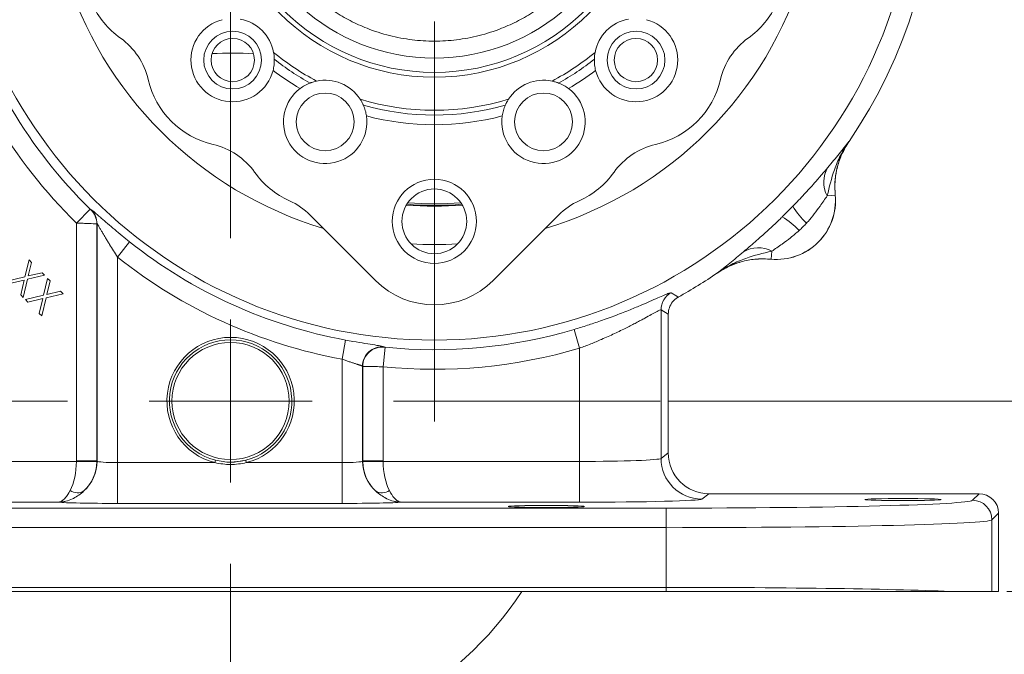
# Model space of a CAD drawing. Header units: inches. Extents: x 0.3 to 33.9, y 0.2 to 21.7.
# Tile 10 of 18: x 21.6 to 27.7, y 5.1 to 9. Entities that reach past the tile are written whole.
import ezdxf

# ---------------------------------------------------------------- set-up
doc = ezdxf.new("R2010")
doc.units = ezdxf.units.IN
doc.header["$MEASUREMENT"] = 0
doc.layers.add('SLD-0', color=7, linetype='Continuous', lineweight=15)
doc.styles.add('SLDTEXTSTYLE0', font='TXT', dxfattribs={"width": 0.75})
doc.dimstyles.new('SLDDIMSTYLE0', dxfattribs={"dimtxt": 0.25, "dimasz": 0.13, "dimexe": 0, "dimexo": 0.0625, "dimgap": 0.0625, "dimtad": 0, "dimtih": 1, "dimtoh": 1, "dimrnd": 1e-09, "dimzin": 12, "dimdsep": 46, "dimtxsty": 'SLDTEXTSTYLE0', "dimsah": 1, "dimcen": 0.09, "dimadec": 0, "dimazin": 3, "dimtfac": 1, "dimtofl": 0, "dimtmove": 0, "dimatfit": 3, "dimfxl": 1, "dimfrac": 2, "dimtolj": 1, "dimtzin": 12, "dimarcsym": 0})
doc.dimstyles.new('SLDDIMSTYLE1', dxfattribs={"dimtxt": 0.25, "dimasz": 0.13, "dimexe": 0, "dimexo": 0.0625, "dimgap": 0.0625, "dimtad": 0, "dimtih": 1, "dimtoh": 1, "dimrnd": 1e-09, "dimzin": 12, "dimdsep": 46, "dimtxsty": 'SLDTEXTSTYLE0', "dimsah": 1, "dimcen": 0.09, "dimadec": 0, "dimazin": 3, "dimtfac": 1, "dimtmove": 0, "dimatfit": 0, "dimfxl": 1, "dimfrac": 2, "dimtolj": 1, "dimtzin": 12, "dimarcsym": 0})

# ---------------------------------------------------------------- blocks, each defined once
blk = doc.blocks.new('_D_3')
at = {"layer": 'SLD-0'}
for p, q in [((19.5527, 7.7259), (19.5527, 14.5179)), ((22.9095, 9.3358), (22.9095, 14.5179)), ((19.5527, 14.3929), (20.6124, 14.3929)), ((20.752, 14.4297), (20.7012, 14.4297)), ((20.7012, 14.4297), (20.7012, 14.0329)), ((21.7102, 14.4297), (21.761, 14.4297)), ((21.761, 14.4297), (21.761, 14.0329)), ((22.9095, 14.3929), (21.8497, 14.3929)), ((20.7012, 14.0329), (20.752, 14.0329)), ((21.761, 14.0329), (21.7102, 14.0329))]:
    blk.add_line(p, q, dxfattribs=at)
for points in [[(19.5527, 14.3929), (19.6827, 14.3729), (19.6827, 14.4129)], [(22.9095, 14.3929), (22.7795, 14.4129), (22.7795, 14.3729)]]:
    blk.add_solid(points, dxfattribs=at)
at = {"layer": 'SLD-0', "char_height": 0.25, "attachment_point": 1, "style": 'SLDTEXTSTYLE0'}
for s, insert in [('3.36', (20.8062, 14.8028, 0.413)), ('85.26', (20.8154, 14.3551, 0.413))]:
    blk.add_mtext(s, dxfattribs=dict(at, insert=insert))
blk = doc.blocks.new('_D_4')
at = {"layer": 'SLD-0'}
for p, q in [((29.7431, 6.6508), (29.7431, 6.9008)), ((25.5945, 6.6508), (29.8681, 6.6508)), ((29.264, 6.1026), (29.2132, 6.1026)), ((29.2132, 6.1026), (29.2132, 5.7057)), ((30.2222, 6.1026), (30.273, 6.1026)), ((30.273, 6.1026), (30.273, 5.7057)), ((29.2132, 5.7057), (29.264, 5.7057)), ((30.273, 5.7057), (30.2222, 5.7057)), ((27.6711, 5.4808), (29.8681, 5.4808)), ((29.7431, 5.4808), (29.7431, 5.2308))]:
    blk.add_line(p, q, dxfattribs=at)
for points in [[(29.7431, 6.6508), (29.7631, 6.7808), (29.7231, 6.7808)], [(29.7431, 5.4808), (29.7231, 5.3508), (29.7631, 5.3508)]]:
    blk.add_solid(points, dxfattribs=at)
at = {"layer": 'SLD-0', "char_height": 0.25, "attachment_point": 1, "style": 'SLDTEXTSTYLE0'}
for s, insert in [('1.17', (29.3183, 6.4756, 0.413)), ('29.72', (29.3275, 6.028, 0.413))]:
    blk.add_mtext(s, dxfattribs=dict(at, insert=insert))
blk = doc.blocks.new('_D_5')
at = {"layer": 'SLD-0'}
for p, q in [((27.6656, 9.9804), (29.8681, 9.9804)), ((29.7431, 9.9804), (29.7431, 8.7264)), ((29.264, 8.3524), (29.2132, 8.3524)), ((29.2132, 8.3524), (29.2132, 7.9555)), ((30.2222, 8.3524), (30.273, 8.3524)), ((30.273, 8.3524), (30.273, 7.9555)), ((29.2132, 7.9555), (29.264, 7.9555)), ((30.273, 7.9555), (30.2222, 7.9555)), ((29.7431, 6.6508), (29.7431, 7.9047)), ((25.5945, 6.6508), (29.8681, 6.6508))]:
    blk.add_line(p, q, dxfattribs=at)
for points in [[(29.7431, 9.9804), (29.7231, 9.8504), (29.7631, 9.8504)], [(29.7431, 6.6508), (29.7631, 6.7808), (29.7231, 6.7808)]]:
    blk.add_solid(points, dxfattribs=at)
at = {"layer": 'SLD-0', "char_height": 0.25, "attachment_point": 1, "style": 'SLDTEXTSTYLE0'}
for s, insert in [('3.33', (29.3183, 8.7254, 0.413)), ('84.57', (29.3275, 8.2778, 0.413))]:
    blk.add_mtext(s, dxfattribs=dict(at, insert=insert))
blk = doc.blocks.new('SW_CENTERMARKSYMBOL_0')
at = {"layer": 'SLD-0', "color": 0}
blk.add_line((0, -1), (0, -3.4561), dxfattribs=at)
blk = doc.blocks.new('SW_CENTERMARKSYMBOL_1')
at = {"layer": 'SLD-0', "color": 0}
for p, q in [((0, 1), (0, 2.635)), ((0, 0), (0, 0.5)), ((-1, 0), (-2.635, 0)), ((0, 0), (-0.5, 0)), ((0, 0), (0, -0.5)), ((0, 0), (0.5, 0)), ((1, 0), (2.635, 0)), ((0, -1), (0, -2.635))]:
    blk.add_line(p, q, dxfattribs=at)

msp = doc.modelspace()

# ---------------------------------------------------------------- linework, layer by layer
at = {"color": 7, "linetype": 'Continuous', "lineweight": 15}
for p, q in [((26.7035, 8.2442), (26.6978, 8.2354)), ((26.7035, 8.2442), (26.7032, 8.2443)), ((26.5699, 7.9102), (26.6185, 7.9148)), ((26.6185, 7.9148), (26.6188, 7.9148)), ((22.048, 7.8284), (21.964, 7.7428)), ((22.0541, 7.8245), (22.0528, 7.8239)), ((21.964, 7.7428), (21.964, 6.2829)), ((22.0889, 7.7382), (22.0903, 7.7387)), ((22.0889, 6.2829), (22.0889, 7.7382)), ((22.0903, 7.7387), (22.0903, 6.2819)), ((23.7981, 7.3909), (23.3975, 7.7914)), ((24.9214, 7.7914), (24.5209, 7.3909)), ((22.2898, 7.6278), (22.2152, 7.5339)), ((26.2297, 7.57), (26.225, 7.5213)), ((21.6482, 7.4133), (21.6732, 7.5173)), ((21.6887, 7.5017), (21.6686, 7.418)), ((21.6732, 7.5173), (21.6887, 7.5017)), ((22.2152, 6.2724), (22.2152, 7.5339)), ((26.225, 7.521), (26.225, 7.5213)), ((21.6686, 7.418), (21.7527, 7.4378)), ((21.7527, 7.4378), (21.768, 7.4224)), ((25.8955, 7.4366), (25.8956, 7.4363)), ((21.5373, 7.3872), (21.6482, 7.4133)), ((21.6433, 7.3927), (21.5529, 7.3716)), ((21.6221, 7.3024), (21.6433, 7.3927)), ((21.6639, 7.3975), (21.6376, 7.2868)), ((21.768, 7.4224), (21.6639, 7.3975)), ((21.7619, 7.2996), (21.7869, 7.4036)), ((21.8024, 7.388), (21.7823, 7.3043)), ((21.7869, 7.4036), (21.8024, 7.388)), ((21.7823, 7.3043), (21.8664, 7.3241)), ((21.8664, 7.3241), (21.8817, 7.3088)), ((21.6376, 7.2868), (21.6221, 7.3024)), ((21.651, 7.2735), (21.7619, 7.2996)), ((21.6665, 7.2579), (21.651, 7.2735)), ((21.757, 7.279), (21.6665, 7.2579)), ((21.7358, 7.1887), (21.757, 7.279)), ((21.7776, 7.2839), (21.7513, 7.1731)), ((21.8817, 7.3088), (21.7776, 7.2839)), ((21.7513, 7.1731), (21.7358, 7.1887)), ((25.5502, 6.2987), (25.5502, 7.2098)), ((25.5502, 7.2098), (25.5945, 7.1836)), ((25.5945, 7.1836), (25.5945, 6.3319)), ((25.0164, 7.0899), (25.0505, 6.9749)), ((23.6155, 7.0249), (23.5938, 6.907)), ((23.857, 6.9807), (23.845, 6.8614)), ((23.8522, 6.9814), (23.8509, 6.9829)), ((25.0505, 6.9749), (25.0505, 6.2797)), ((23.5938, 6.907), (23.5938, 6.2724)), ((23.7187, 6.2819), (23.7187, 6.8636)), ((23.7187, 6.8636), (23.72, 6.8621)), ((23.72, 6.8621), (23.72, 6.2829)), ((23.845, 6.2829), (23.845, 6.8614)), ((22.0889, 6.2829), (21.964, 6.2829)), ((22.0903, 6.2819), (22.0889, 6.2829)), ((22.8166, 6.2869), (22.8129, 6.2724)), ((23.0061, 6.2724), (23.0024, 6.2869)), ((23.72, 6.2829), (23.7187, 6.2819)), ((23.845, 6.2829), (23.72, 6.2829)), ((25.5945, 6.3319), (25.5502, 6.2987)), ((21.964, 6.2797), (20.7584, 6.2797)), ((21.964, 6.2797), (22.0888, 6.2766)), ((22.2152, 6.2724), (22.2152, 6.0225)), ((22.8129, 6.2724), (22.2152, 6.2724)), ((23.5938, 6.2724), (23.0061, 6.2724)), ((23.5938, 6.2724), (23.5938, 6.0225)), ((23.845, 6.2797), (23.7201, 6.2766)), ((25.0505, 6.2797), (23.845, 6.2797)), ((25.0505, 6.2797), (25.0505, 6.0298)), ((25.8001, 6.0488), (25.8444, 6.082)), ((27.5012, 6.082), (25.8444, 6.082)), ((27.5012, 6.082), (27.4605, 6.0414)), ((25.5812, 5.9934), (20.2278, 5.9934)), ((20.7584, 6.0298), (21.8524, 6.0298)), ((22.2152, 6.0225), (23.5938, 6.0225)), ((23.9565, 6.0298), (25.0505, 6.0298)), ((25.5812, 5.8735), (25.5812, 5.9934)), ((27.5805, 5.9214), (27.6211, 5.9621)), ((27.5805, 5.4808), (27.5805, 5.9214)), ((27.6211, 5.4808), (27.6211, 5.9621)), ((20.2278, 5.8735), (25.5812, 5.8735)), ((25.5812, 5.8735), (25.5812, 5.5073)), ((25.5812, 5.5073), (20.2278, 5.5073)), ((25.5812, 5.4808), (25.5812, 5.5073)), ((25.5812, 5.4808), (20.2278, 5.4808)), ((27.5805, 5.4808), (27.3552, 5.4808)), ((27.6211, 5.4808), (27.5805, 5.4808))]:
    msp.add_line(p, q, dxfattribs=at)
at = {"color": 7, "linetype": 'Continuous', "lineweight": 15, "flags": 128}
for points in [[(25.6561, 7.2884), (25.6479, 7.2935), (25.6127, 7.3151)], [(22.9095, 6.2753), (22.9747, 6.281), (23.0024, 6.2869)]]:
    msp.add_lwpolyline(points, dxfattribs=at)
at = {"color": 7, "linetype": 'Continuous', "lineweight": 15}
for centre, radius in [((24.1595, 9.9804), 2.9561), ((24.1595, 9.9804), 1.3425), ((24.1595, 9.9804), 1.313), ((22.922, 8.7429), 0.1772), ((25.3969, 8.7429), 0.1772), ((22.9225, 8.7434), 0.133), ((25.3965, 8.7434), 0.133), ((23.4898, 8.3636), 0.1772), ((24.8292, 8.3636), 0.1772), ((24.1595, 7.7533), 0.258), ((24.1595, 7.7533), 0.1989), ((22.9095, 6.6508), 0.3595)]:
    msp.add_circle(centre, radius, dxfattribs=at)
for centre, radius, start, end in [((24.1595, 9.9804), 3.08, 325.68866, 34.31134), ((24.1595, 9.9804), 1.225, 185.888, 354.112), ((22.5427, 9.3107), 0.5315, 204.40064, 234.47908), ((25.7763, 9.3107), 0.5315, 305.52092, 335.59936), ((22.922, 8.7429), 0.2559, 104.31953, 345.68047), ((22.922, 8.7429), 0.2559, 10.56409, 79.43591), ((25.3969, 8.7429), 0.2559, 100.56409, 169.43591), ((25.3969, 8.7429), 0.2559, 194.31953, 75.68047), ((21.9823, 8.5256), 0.4331, 13.02092, 54.47908), ((26.3367, 8.5256), 0.4331, 125.52092, 166.97908), ((22.9095, 6.6508), 2.135, 86.22611, 93.06202), ((24.1595, 9.9804), 1.5753, 231.45498, 241.04502), ((24.1595, 9.9804), 1.5753, 298.95498, 308.54502), ((24.1595, 9.9804), 1.6343, 232.73928, 239.76072), ((24.1595, 9.9804), 1.6343, 300.23928, 307.26072), ((22.922, 8.7429), 0.5315, 193.02092, 256.97908), ((23.4898, 8.3636), 0.2559, 33.06409, 101.93591), ((24.8292, 8.3636), 0.2559, 78.06409, 146.93591), ((25.3969, 8.7429), 0.5315, 283.02092, 346.97908), ((23.4898, 8.3636), 0.2559, 126.81953, 8.18047), ((24.8292, 8.3636), 0.2559, 171.81953, 53.18047), ((24.1595, 9.9804), 1.5457, 252.87188, 287.12812), ((24.1595, 9.9804), 1.5753, 253.95498, 286.04502), ((24.1595, 9.9804), 3.0148, 210.65257, 225.54358), ((24.1595, 9.9804), 1.6343, 255.23928, 284.76072), ((24.1595, 9.9804), 3.1348, 210.65257, 225.54358), ((22.7047, 7.8032), 0.4331, 35.52092, 76.97908), ((25.6142, 7.8032), 0.4331, 103.02092, 144.47908), ((23.4898, 8.3636), 0.5315, 215.52092, 245.59936), ((24.8292, 8.3636), 0.5315, 294.40064, 324.47908), ((26.7203, 7.9939), 0.1722, 148.54601, 209.09696), ((26.2595, 7.8804), 0.3607, 264.51489, 5.48511), ((26.2595, 7.8804), 0.361, 264.52223, 5.47777), ((23.0913, 7.4852), 0.4331, 45, 65.59936), ((24.1595, 9.9804), 2.1191, 265.59279, 274.40721), ((25.2277, 7.4852), 0.4331, 114.40064, 135), ((21.9688, 7.7381), 0.1201, 0.03042, 45.63797), ((21.9702, 7.7387), 0.1201, 0.03043, 45.64837), ((26.7301, 8.0643), 0.4311, 210.49936, 228.25232), ((26.0755, 7.4098), 0.4311, 41.74768, 59.50064), ((24.1595, 9.9804), 3.0051, 231.52495, 259.57036), ((26.1459, 7.4195), 0.1722, 60.90304, 121.45399), ((24.1595, 9.9804), 3.125, 231.52495, 259.57036), ((24.1595, 9.9804), 3.08, 299.07314, 304.31134), ((25.6703, 7.2097), 0.1201, 118.64577, 179.95577), ((24.1595, 9.9804), 3.0148, 264.24184, 286.51375), ((22.9095, 6.6508), 0.3905, 284.31969, 255.68031), ((22.9095, 6.6508), 0.3755, 284.31969, 255.68031), ((23.8388, 6.8634), 0.1201, 84.21534, 179.90699), ((23.8401, 6.8619), 0.1201, 84.24267, 179.90704), ((24.1595, 9.9804), 3.1348, 264.24184, 286.51375), ((21.8389, 6.283), 0.25, 358.52616, 359.97382), ((23.97, 6.283), 0.25, 180.02618, 181.47384), ((25.8004, 6.2989), 0.2501, 180.05364, 269.93108), ((21.8401, 6.2821), 0.2502, 312.81617, 359.94243), ((23.9689, 6.2821), 0.2502, 180.05757, 227.18383), ((21.9694, 6.1676), 0.0801, 236.57933, 300.52452), ((23.8395, 6.1676), 0.0801, 239.47548, 303.42067), ((27.4604, 5.9213), 0.1201, 0.04597, 89.95403), ((22.9095, 6.6508), 2.135, 213.23055, 326.76945)]:
    msp.add_arc(centre, radius, start, end, dxfattribs=at)
at = {"color": 8, "linetype": 'Continuous', "lineweight": 15}
for radius, start, end in [(2.3701, 196.68899, 253.31101), (2.3701, 286.68899, 343.31101), (2.1338, 265.38044, 274.61956), (2.129, 265.44445, 274.55555), (2.3701, 266.55061, 273.44939)]:
    msp.add_arc((24.1595, 9.9804), radius, start, end, dxfattribs=at)
at = {"color": 7, "linetype": 'Continuous', "lineweight": 15}
for centre, major_axis, ratio, start_param, end_param in [((24.1595, 7.7542), (0, 0.5132), 0.997265, 2.357564, 3.925621), ((21.8389, 6.283), (0.1001, -0.0751), 0.999049, 0.617693, 0.642959), ((23.97, 6.283), (0.1001, 0.0751), 0.999049, 2.498634, 2.5239), ((25.0505, 6.2994), (0.5, 0), 0.039279, 4.712389, 6.248279), ((25.8446, 6.3321), (-0.2002, -0.1501), 0.999049, 5.640226, 7.210109), ((21.8433, 6.2797), (0.0041, 0.25), 0.482584, 3.922427, 4.720341), ((21.8433, 6.2797), (0.0815, 0.2369), 0.978221, 4.226504, 5.024418), ((22.2152, 6.2822), (0.125, 0), 0.078558, 3.176499, 4.712389), ((23.5938, 6.2822), (0.125, 0), 0.078558, 4.712389, 6.248279), ((23.9657, 6.2797), (-0.0815, 0.2369), 0.978221, 1.258768, 2.056681), ((23.9657, 6.2797), (-0.0041, 0.25), 0.482584, 1.562845, 2.360758), ((25.0505, 6.0494), (0.75, 0), 0.026186, 4.712389, 6.248279), ((25.5812, 6.0426), (1.88, 0), 0.026186, 4.712389, 6.257005), ((27.5011, 5.962), (0.0849, 0.0849), 0.999315, 5.49813, 7.068241), ((22.2152, 6.0323), (0.375, 0), 0.026186, 3.397717, 4.712389), ((23.5938, 6.0323), (0.375, 0), 0.026186, 4.712389, 6.027061), ((25.5812, 5.9227), (2, 0), 0.024615, 4.712389, 6.257005), ((25.5812, 5.458), (2, 0), 0.024615, 0.479944, 1.570796)]:
    msp.add_ellipse(centre, major_axis=major_axis, ratio=ratio, start_param=start_param, end_param=end_param, dxfattribs=at)
for centre in [(27.0345, 6.046), (24.8465, 6.0035)]:
    msp.add_ellipse(centre, major_axis=(0.2344, 0), ratio=0.026186, dxfattribs=at)
for points, knots in [([(23.0384, 9.9804), (23.04, 9.9348), (23.0433, 9.8422), (23.0702, 9.7035), (23.1109, 9.5766), (23.1623, 9.4638), (23.22, 9.3652), (23.2878, 9.2722), (23.3654, 9.1862), (23.4513, 9.1086), (23.5443, 9.0408), (23.6429, 8.9832), (23.7557, 8.9319), (23.8826, 8.8909), (24.0213, 8.8649), (24.1595, 8.8565), (24.2976, 8.8649), (24.4363, 8.8909), (24.5632, 8.9319), (24.6761, 8.9832), (24.7747, 9.0408), (24.8676, 9.1086), (24.9536, 9.1862), (25.0312, 9.2722), (25.099, 9.3652), (25.1566, 9.4638), (25.208, 9.5766), (25.249, 9.7035), (25.2749, 9.8422), (25.2833, 9.9804), (25.2749, 10.1185), (25.249, 10.2572), (25.208, 10.3841), (25.1566, 10.4969), (25.099, 10.5955), (25.0312, 10.6885), (24.9536, 10.7745), (24.8676, 10.8521), (24.7747, 10.9199), (24.6761, 10.9775), (24.5633, 11.0289), (24.4364, 11.0699), (24.2976, 11.0958), (24.1595, 11.1042), (24.0214, 11.0958), (23.8826, 11.0699), (23.7557, 11.0289), (23.6429, 10.9775), (23.5443, 10.9199), (23.4514, 10.8521), (23.3654, 10.7745), (23.2878, 10.6885), (23.22, 10.5956), (23.1623, 10.4969), (23.1109, 10.3841), (23.0702, 10.2572), (23.0433, 10.1185), (23.04, 10.0259), (23.0384, 9.9804)], [0, 0, 0, 0, 0.019408, 0.039415, 0.059988, 0.076068, 0.092152, 0.108574, 0.125, 0.141423, 0.157848, 0.173929, 0.190012, 0.210582, 0.230591, 0.25, 0.269406, 0.289415, 0.309988, 0.326068, 0.342152, 0.358574, 0.375, 0.391423, 0.407848, 0.423929, 0.440012, 0.460582, 0.480591, 0.5, 0.519406, 0.539415, 0.559988, 0.576068, 0.592152, 0.608574, 0.625, 0.641423, 0.657848, 0.673929, 0.690012, 0.710582, 0.730591, 0.75, 0.769406, 0.789415, 0.809988, 0.826068, 0.842152, 0.858574, 0.875, 0.891423, 0.907848, 0.923929, 0.940012, 0.960582, 0.980593, 1, 1, 1, 1]), ([(23.1736, 8.7898), (23.1747, 8.7831), (23.1765, 8.7723), (23.1775, 8.7595), (23.1778, 8.7524), (23.1779, 8.7488), (23.1779, 8.7485), (23.1779, 8.7483)], [0, 0, 0, 0, 0.36156, 0.574987, 0.749388, 0.895731, 1, 1, 1, 1]), ([(25.1411, 8.7483), (25.1411, 8.7486), (25.1411, 8.7492), (25.1412, 8.7536), (25.1416, 8.761), (25.1426, 8.7734), (25.1444, 8.7838), (25.1453, 8.7898)], [0, 0, 0, 0, 0.14452, 0.288613, 0.442004, 0.679534, 1, 1, 1, 1]), ([(23.17, 8.6796), (23.1724, 8.6906), (23.1773, 8.7125), (23.1777, 8.7363), (23.1779, 8.7483)], [0, 0, 0, 0, 0.496969, 1, 1, 1, 1]), ([(25.149, 8.6796), (25.1465, 8.6906), (25.1416, 8.7125), (25.1413, 8.7363), (25.1411, 8.7483)], [0, 0, 0, 0, 0.4969691, 1, 1, 1, 1]), ([(23.3364, 8.5684), (23.3456, 8.5749), (23.364, 8.5878), (23.3859, 8.5973), (23.3969, 8.602)], [0, 0, 0, 0, 0.496969, 1, 1, 1, 1]), ([(23.3969, 8.602), (23.3971, 8.6021), (23.3977, 8.6023), (23.4018, 8.6039), (23.4088, 8.6064), (23.4206, 8.6102), (23.4309, 8.6126), (23.4369, 8.6139)], [0, 0, 0, 0, 0.14452, 0.288613, 0.442004, 0.679534, 1, 1, 1, 1]), ([(24.8821, 8.6139), (24.8888, 8.6124), (24.8994, 8.6099), (24.9116, 8.6059), (24.9183, 8.6035), (24.9216, 8.6022), (24.922, 8.6021), (24.9221, 8.602)], [0, 0, 0, 0, 0.36156, 0.574987, 0.749388, 0.895731, 1, 1, 1, 1]), ([(24.9825, 8.5684), (24.9734, 8.5749), (24.9549, 8.5878), (24.9331, 8.5973), (24.9221, 8.602)], [0, 0, 0, 0, 0.496969, 1, 1, 1, 1]), ([(23.7042, 8.5032), (23.7079, 8.4973), (23.7136, 8.488), (23.7194, 8.4767), (23.7224, 8.4702), (23.7239, 8.4669), (23.724, 8.4666), (23.7241, 8.4665)], [0, 0, 0, 0, 0.36156, 0.574987, 0.749388, 0.895731, 1, 1, 1, 1]), ([(23.7431, 8.4), (23.7412, 8.411), (23.7373, 8.4332), (23.7285, 8.4553), (23.7241, 8.4665)], [0, 0, 0, 0, 0.496969, 1, 1, 1, 1]), ([(24.5759, 8.4), (24.5778, 8.411), (24.5817, 8.4332), (24.5905, 8.4553), (24.5949, 8.4665)], [0, 0, 0, 0, 0.496969, 1, 1, 1, 1]), ([(24.5949, 8.4665), (24.595, 8.4667), (24.5952, 8.4673), (24.597, 8.4713), (24.6002, 8.478), (24.6059, 8.4891), (24.6115, 8.498), (24.6147, 8.5032)], [0, 0, 0, 0, 0.14452, 0.288613, 0.442004, 0.679534, 1, 1, 1, 1]), ([(26.5699, 7.9102), (26.5825, 7.9638), (26.6025, 8.0481), (26.65, 8.1596), (26.6837, 8.2164), (26.7031, 8.2441), (26.7032, 8.2443)], [0, 0, 0, 0, 0.458943, 0.721865, 0.99767, 1, 1, 1, 1]), ([(26.7032, 8.2443), (26.7031, 8.2442), (26.6935, 8.2316), (26.674, 8.2066), (26.6338, 8.1561), (26.5975, 8.1126), (26.5734, 8.0837)], [0, 0, 0, 0, 0.002547, 0.254971, 0.506602, 1, 1, 1, 1]), ([(26.6185, 7.9148), (26.6172, 7.9431), (26.6145, 8.0004), (26.6294, 8.0856), (26.6572, 8.169), (26.6877, 8.2189), (26.7032, 8.2443)], [0, 0, 0, 0, 0.243914, 0.495196, 0.743693, 1, 1, 1, 1]), ([(26.6865, 8.2163), (26.6744, 8.1941), (26.6486, 8.1469), (26.6265, 8.0706), (26.6149, 7.9916), (26.6175, 7.9406), (26.6188, 7.9148)], [0, 0, 0, 0, 0.241066, 0.513053, 0.753661, 1, 1, 1, 1]), ([(26.5734, 8.0837), (26.5614, 8.0695), (26.5369, 8.0406), (26.4884, 7.9849), (26.4291, 7.9189), (26.3824, 7.8703), (26.3586, 7.8455)], [0, 0, 0, 0, 0.21336, 0.43352, 0.711269, 1, 1, 1, 1]), ([(26.443, 7.7426), (26.4461, 7.7461), (26.4627, 7.7643), (26.491, 7.7991), (26.5319, 7.8548), (26.5557, 7.8896), (26.5699, 7.9102)], [0, 0, 0, 0, 0.061603, 0.328469, 0.601193, 1, 1, 1, 1]), ([(22.0528, 7.8239), (22.0528, 7.824), (22.0527, 7.824), (22.0523, 7.8243), (22.0514, 7.8251), (22.0499, 7.8265), (22.0487, 7.8277), (22.048, 7.8284)], [0, 0, 0, 0, 0.100164, 0.247152, 0.426835, 0.662426, 1, 1, 1, 1]), ([(22.2898, 7.6278), (22.2587, 7.6529), (22.2114, 7.6911), (22.1545, 7.7398), (22.1269, 7.7637), (22.0995, 7.7877), (22.0752, 7.8088), (22.0575, 7.8234), (22.055, 7.8242), (22.0541, 7.8245)], [0, 0, 0, 0, 0.280432, 0.426364, 0.572079, 0.58885, 0.767294, 0.917527, 1, 1, 1, 1]), ([(21.964, 7.7428), (21.9781, 7.7423), (21.9973, 7.7415), (22.0283, 7.7403), (22.0544, 7.7393), (22.0761, 7.7386), (22.0867, 7.7382), (22.0883, 7.7382), (22.0889, 7.7382)], [0, 0, 0, 0, 0.219589, 0.30026, 0.526683, 0.716332, 0.883009, 1, 1, 1, 1]), ([(22.0903, 7.7387), (22.0907, 7.7384), (22.0915, 7.7379), (22.095, 7.7327), (22.0984, 7.7271), (22.1035, 7.7187), (22.1107, 7.7064), (22.1209, 7.6889), (22.1317, 7.6704), (22.1429, 7.6514), (22.1546, 7.6316), (22.1704, 7.6055), (22.1904, 7.5728), (22.2069, 7.5469), (22.2152, 7.5339)], [0, 0, 0, 0, 0.062031, 0.108455, 0.156522, 0.184681, 0.267526, 0.352658, 0.433762, 0.515532, 0.598872, 0.68259, 0.840369, 1, 1, 1, 1]), ([(26.2943, 7.7812), (26.2897, 7.7767), (26.2635, 7.7512), (26.2147, 7.7053), (26.1541, 7.6507), (26.0997, 7.6034), (26.0708, 7.5789), (26.0561, 7.5664)], [0, 0, 0, 0, 0.054789, 0.306864, 0.566571, 0.779999, 1, 1, 1, 1]), ([(26.2297, 7.57), (26.2503, 7.5841), (26.2862, 7.6088), (26.346, 7.6523), (26.38, 7.6818), (26.3972, 7.6968)], [0, 0, 0, 0, 0.3988761, 0.6949123, 1, 1, 1, 1]), ([(25.8955, 7.4366), (25.8958, 7.4368), (25.9235, 7.4562), (25.9802, 7.4898), (26.0917, 7.5373), (26.1761, 7.5573), (26.2297, 7.57)], [0, 0, 0, 0, 0.00233, 0.278135, 0.541057, 1, 1, 1, 1]), ([(26.0561, 7.5664), (26.0273, 7.5423), (25.9837, 7.506), (25.9333, 7.4658), (25.9082, 7.4464), (25.8957, 7.4367), (25.8955, 7.4366)], [0, 0, 0, 0, 0.493398, 0.745029, 0.997453, 1, 1, 1, 1]), ([(25.8955, 7.4366), (25.8969, 7.4376), (25.9212, 7.454), (25.972, 7.4822), (26.0522, 7.5101), (26.1378, 7.5252), (26.1956, 7.5226), (26.225, 7.5213)], [0, 0, 0, 0, 0.014322, 0.253699, 0.500028, 0.74622, 1, 1, 1, 1]), ([(25.8956, 7.4363), (25.92, 7.4512), (25.9693, 7.4815), (26.0515, 7.5094), (26.1378, 7.5249), (26.1956, 7.5223), (26.225, 7.521)], [0, 0, 0, 0, 0.246215, 0.500001, 0.746214, 1, 1, 1, 1]), ([(25.6127, 7.3151), (25.6102, 7.315), (25.6053, 7.3148), (25.5804, 7.305), (25.5435, 7.2891), (25.4943, 7.2673), (25.4333, 7.2409), (25.3597, 7.2101), (25.2744, 7.1765), (25.1854, 7.1441), (25.0986, 7.1149), (25.0438, 7.0982), (25.0164, 7.0899)], [0, 0, 0, 0, 0.098991, 0.197998, 0.295911, 0.393854, 0.496149, 0.598461, 0.710241, 0.82201, 0.911011, 1, 1, 1, 1]), ([(25.6561, 7.2884), (25.6544, 7.2874), (25.641, 7.2797), (25.6191, 7.2599), (25.5985, 7.2241), (25.5958, 7.1971), (25.5945, 7.1836)], [0, 0, 0, 0, 0.048482, 0.36561, 0.682807, 1, 1, 1, 1]), ([(25.0505, 6.9749), (25.062, 6.9792), (25.0964, 6.992), (25.1418, 7.0102), (25.1886, 7.0301), (25.2261, 7.0466), (25.2651, 7.0646), (25.3029, 7.0827), (25.3378, 7.1), (25.3695, 7.1162), (25.3983, 7.1313), (25.4254, 7.1458), (25.4576, 7.1633), (25.4851, 7.1784), (25.5074, 7.1906), (25.5217, 7.1982), (25.537, 7.2059), (25.5472, 7.2103), (25.5494, 7.2099), (25.5502, 7.2098)], [0, 0, 0, 0, 0.045245, 0.136363, 0.18228, 0.238489, 0.295038, 0.352649, 0.410626, 0.46135, 0.512338, 0.564187, 0.616352, 0.711612, 0.759887, 0.808828, 0.855912, 0.951166, 1, 1, 1, 1]), ([(23.8509, 6.9829), (23.8474, 6.9842), (23.8404, 6.9868), (23.7979, 6.994), (23.7367, 7.0039), (23.6718, 7.0147), (23.6305, 7.0222), (23.6155, 7.0249)], [0, 0, 0, 0, 0.221817, 0.441703, 0.659552, 0.876451, 1, 1, 1, 1]), ([(23.857, 6.9807), (23.8567, 6.9808), (23.8559, 6.9808), (23.8545, 6.981), (23.8533, 6.9812), (23.8524, 6.9813), (23.8523, 6.9814), (23.8522, 6.9814)], [0, 0, 0, 0, 0.1199808, 0.3375209, 0.5564508, 0.7772561, 1, 1, 1, 1]), ([(23.5938, 6.907), (23.5977, 6.9056), (23.6057, 6.9027), (23.617, 6.8988), (23.6276, 6.8952), (23.6375, 6.8919), (23.6473, 6.8887), (23.6566, 6.8857), (23.6654, 6.8829), (23.6737, 6.8802), (23.6816, 6.8778), (23.6888, 6.8755), (23.6952, 6.8734), (23.701, 6.8715), (23.7061, 6.8697), (23.7103, 6.8681), (23.7149, 6.8663), (23.7178, 6.8647), (23.7185, 6.8639), (23.7187, 6.8636)], [0, 0, 0, 0, 0.06387, 0.128268, 0.183084, 0.238247, 0.294522, 0.35119, 0.40493, 0.459025, 0.514256, 0.569887, 0.622889, 0.676254, 0.730772, 0.785694, 0.838329, 0.945413, 1, 1, 1, 1]), ([(23.72, 6.8621), (23.7219, 6.8621), (23.7256, 6.862), (23.7484, 6.8619), (23.781, 6.8617), (23.8153, 6.8615), (23.8372, 6.8614), (23.845, 6.8614)], [0, 0, 0, 0, 0.2193017, 0.4381537, 0.657547, 0.8778835, 1, 1, 1, 1]), ([(23.0061, 6.2724), (22.9739, 6.2666), (22.9095, 6.255), (22.8451, 6.2666), (22.8129, 6.2724)], [0, 0, 0, 0, 0.499477, 1, 1, 1, 1]), ([(21.9253, 6.1007), (21.9155, 6.084), (21.9047, 6.0655), (21.8874, 6.0469), (21.8769, 6.0383), (21.8659, 6.0328), (21.86, 6.031), (21.8567, 6.0303), (21.8548, 6.03), (21.8538, 6.0299), (21.8532, 6.0299), (21.8529, 6.0298), (21.8527, 6.0298), (21.8526, 6.0298), (21.8525, 6.0298), (21.8524, 6.0298)], [0, 0, 0, 0, 0.416891, 0.461413, 0.703997, 0.834066, 0.906642, 0.947465, 0.970451, 0.983387, 0.990662, 0.994753, 0.996173, 0.996798, 1, 1, 1, 1]), ([(22.0101, 6.0986), (21.9891, 6.0817), (21.9666, 6.0635), (21.9285, 6.0453), (21.9058, 6.0372), (21.881, 6.0322), (21.8682, 6.0307), (21.8612, 6.0302), (21.8573, 6.03), (21.8552, 6.0299), (21.854, 6.0298), (21.8533, 6.0298), (21.8531, 6.0298), (21.8528, 6.0298), (21.8526, 6.0298), (21.8524, 6.0298)], [0, 0, 0, 0, 0.426251, 0.457293, 0.712383, 0.842296, 0.912355, 0.951016, 0.972553, 0.984602, 0.991356, 0.995145, 0.996106, 0.996742, 1, 1, 1, 1]), ([(23.7988, 6.0986), (23.8198, 6.0817), (23.8423, 6.0635), (23.8804, 6.0453), (23.9032, 6.0372), (23.9279, 6.0322), (23.9408, 6.0307), (23.9478, 6.0302), (23.9516, 6.03), (23.9538, 6.0299), (23.955, 6.0298), (23.9556, 6.0298), (23.9559, 6.0298), (23.9562, 6.0298), (23.9564, 6.0298), (23.9565, 6.0298)], [0, 0, 0, 0, 0.426251, 0.457293, 0.712383, 0.842296, 0.912355, 0.951016, 0.972553, 0.984602, 0.991356, 0.995145, 0.996106, 0.996742, 1, 1, 1, 1]), ([(23.8837, 6.1007), (23.8934, 6.084), (23.9042, 6.0655), (23.9216, 6.0469), (23.932, 6.0383), (23.943, 6.0328), (23.949, 6.031), (23.9523, 6.0303), (23.9542, 6.03), (23.9552, 6.0299), (23.9558, 6.0299), (23.9561, 6.0298), (23.9562, 6.0298), (23.9564, 6.0298), (23.9565, 6.0298), (23.9565, 6.0298)], [0, 0, 0, 0, 0.416891, 0.461413, 0.703997, 0.834066, 0.906642, 0.947465, 0.970451, 0.983387, 0.990662, 0.994753, 0.996173, 0.996798, 1, 1, 1, 1]), ([(27.3552, 5.4808), (27.3157, 5.4808), (27.2395, 5.4808), (27.0975, 5.4808), (26.9418, 5.4808), (26.7687, 5.4808), (26.5805, 5.4808), (26.38, 5.4808), (26.1464, 5.4808), (25.879, 5.4808), (25.6805, 5.4808), (25.5812, 5.4808)], [0, 0, 0, 0, 0.110367, 0.212962, 0.315885, 0.418482, 0.52113, 0.624104, 0.726755, 0.863377, 1, 1, 1, 1])]:
    msp.add_open_spline(points, degree=3, knots=knots, dxfattribs=at)
for points in [[(23.1736, 8.7898), (23.2152, 8.7571), (23.2984, 8.6917), (23.3907, 8.6399), (23.4369, 8.6139)], [(24.8821, 8.6139), (24.9282, 8.6399), (25.0205, 8.6917), (25.1037, 8.7571), (25.1453, 8.7898)], [(26.3586, 7.8455), (26.348, 7.8347), (26.3268, 7.8131), (26.3052, 7.7918), (26.2943, 7.7812)], [(26.3972, 7.6968), (26.4051, 7.7042), (26.4209, 7.719), (26.4356, 7.7348), (26.443, 7.7426)], [(22.8166, 6.2869), (22.8476, 6.2811), (22.9095, 6.2694), (22.9714, 6.2811), (23.0024, 6.2869)]]:
    msp.add_open_spline(points, degree=3, dxfattribs=at)

# ---------------------------------------------------------------- block references
at = {"layer": 'SLD-0'}
for name, p in [('SW_CENTERMARKSYMBOL_0', (24.1595, 9.9804)), ('SW_CENTERMARKSYMBOL_1', (22.9095, 6.6508))]:
    msp.add_blockref(name, p, dxfattribs=at)

# ---------------------------------------------------------------- dimensions: what is measured, and where the dimension line sits
dim = msp.add_linear_dim(base=(22.9095, 14.3929), p1=(19.5527, 7.6759), p2=(22.9095, 9.2858), dimstyle='SLDDIMSTYLE0', dxfattribs=at)
dim.commit()
dim.dimension.update_dxf_attribs({"geometry": '_D_3', "text_midpoint": (21.2311, 14.3929), "dimtype": 160})
for base, p1, p2, dimstyle, picture, middle in [((29.7431, 9.9804), (25.5445, 6.6508), (27.6156, 9.9804), 'SLDDIMSTYLE0', '_D_5', (29.7431, 8.3156)), ((29.7431, 6.6508), (27.6211, 5.4808), (25.5445, 6.6508), 'SLDDIMSTYLE1', '_D_4', (29.7431, 6.0658))]:
    dim = msp.add_linear_dim(base=base, p1=p1, p2=p2, angle=90, dimstyle=dimstyle, dxfattribs=at)
    dim.commit()
    dim.dimension.update_dxf_attribs({"geometry": picture, "text_midpoint": middle, "dimtype": 160})

doc.saveas('drawing.dxf')
